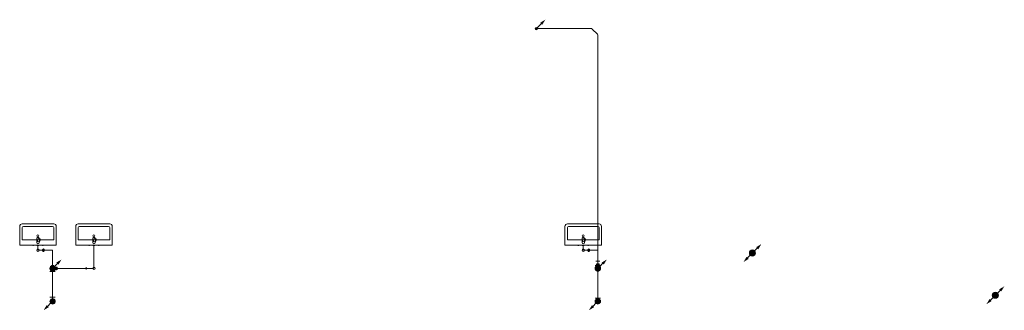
# Model space of a CAD drawing. Header units: millimetres. Extents: x -110 to 42753, y -17230 to 5732.
# Tile 5 of 5: x 21650 to 41874, y -234 to 5732. Entities that reach past the tile are written whole.
import ezdxf

# ---------------------------------------------------------------- set-up
doc = ezdxf.new("R2010")
doc.units = ezdxf.units.MM
for name, color, linetype in [('Dešťová voda', 7, 'Continuous'), ('Kanalizace', 7, 'Continuous'), ('Zdravotní technika', 7, 'Continuous')]:
    doc.layers.add(name, color=color, linetype=linetype)

# ---------------------------------------------------------------- blocks, each defined once
blk = doc.blocks.new('Koleno-Koleno Kanalizace D50-ID-52-8-29-224')
at = {"layer": 'Kanalizace', "color": 32, "lineweight": 5}
blk.add_line((25, 0), (29, 0), dxfattribs=at)
blk.add_circle((0, 0), 25, dxfattribs=at)
blk = doc.blocks.new('Segment trubky-Kanalizace D50-ID-52-8-29-5010')
at = {"layer": 'Kanalizace', "color": 32, "lineweight": 5}
blk.add_line((0, 0), (1097, 0), dxfattribs=at)
blk = doc.blocks.new('Koleno-Koleno Kanalizace D50-ID-52-8-29-4961')
at = {"layer": 'Kanalizace', "color": 32, "lineweight": 5}
for p, q in [((-12, 0), (0, 0)), ((0, 0), (9, -9))]:
    blk.add_line(p, q, dxfattribs=at)
blk = doc.blocks.new('Segment trubky-Kanalizace D50-ID-52-8-29-5024')
at = {"layer": 'Kanalizace', "color": 32, "lineweight": 5}
blk.add_line((0, 0), (107, -107), dxfattribs=at)
blk = doc.blocks.new('Koleno-Koleno Kanalizace D50-ID-52-8-29-5018')
at = {"layer": 'Kanalizace', "color": 32, "lineweight": 5}
for p, q in [((-9, 9), (0, 0)), ((0, 0), (0, -12))]:
    blk.add_line(p, q, dxfattribs=at)
blk = doc.blocks.new('Basin-Sink-Bidet-ID-52-8-29-1230')
at = {"layer": 'Zdravotní technika', "color": 7, "lineweight": 5}
for p, q in [((-325, 440), (325, 440)), ((-375, 0), (-375, 390)), ((-325, 110), (-325, 365)), ((-300, 390), (300, 390)), ((-25, 110), (-325, 110)), ((-25, 55), (-25, 143)), ((-23, 65), (4, 131)), ((25, 143), (25, 55)), ((25, 55), (50, 115))]:
    blk.add_line(p, q, dxfattribs=at)
for points in [[(375, 390), (375, 0), (-375, 0)], [(325, 365), (325, 110), (25, 110)], [(-93, -1), (-93, 0), (-108, 0), (-108, -1), (-93, -1)], [(-25, 143), (-22, 150), (-17, 156), (-11, 160), (-4, 163), (4, 163), (11, 160), (17, 156), (22, 150), (25, 143)], [(20, -1), (20, 0), (-20, 0), (-20, -1), (20, -1)], [(108, -1), (108, 0), (93, 0), (93, -1), (108, -1)]]:
    blk.add_lwpolyline(points, dxfattribs=at)
for centre, radius in [((0, 195), 20), ((0, 55), 25)]:
    blk.add_circle(centre, radius, dxfattribs=at)
for centre, radius, start, end in [((-325, 390), 50, 90, 180), ((325, 390), 50, 0, 90), ((-300, 365), 25, 90, 180), ((300, 365), 25, 0, 90), ((25, 118), 25, 353.8988, 147.7432)]:
    blk.add_arc(centre, radius, start, end, dxfattribs=at)
blk = doc.blocks.new('Basin-Sink-Bidet-ID-52-8-29-1224')
at = {"layer": 'Zdravotní technika', "color": 7, "lineweight": 5}
for p, q in [((-325, 440), (325, 440)), ((-375, 0), (-375, 390)), ((-325, 110), (-325, 365)), ((-300, 390), (300, 390)), ((-25, 110), (-325, 110)), ((-25, 55), (-25, 143)), ((-23, 65), (4, 131)), ((25, 143), (25, 55)), ((25, 55), (50, 115))]:
    blk.add_line(p, q, dxfattribs=at)
for points in [[(375, 390), (375, 0), (-375, 0)], [(325, 365), (325, 110), (25, 110)], [(-93, -1), (-93, 0), (-108, 0), (-108, -1), (-93, -1)], [(-25, 143), (-22, 150), (-17, 156), (-11, 160), (-4, 163), (4, 163), (11, 160), (17, 156), (22, 150), (25, 143)], [(20, -1), (20, 0), (-20, 0), (-20, -1), (20, -1)], [(108, -1), (108, 0), (93, 0), (93, -1), (108, -1)]]:
    blk.add_lwpolyline(points, dxfattribs=at)
for centre, radius in [((0, 195), 20), ((0, 55), 25)]:
    blk.add_circle(centre, radius, dxfattribs=at)
for centre, radius, start, end in [((-325, 390), 50, 90, 180), ((325, 390), 50, 0, 90), ((-300, 365), 25, 90, 180), ((300, 365), 25, 0, 90), ((25, 118), 25, 353.8988, 147.7432)]:
    blk.add_arc(centre, radius, start, end, dxfattribs=at)
blk = doc.blocks.new('Basin-Sink-Bidet-ID-52-8-29-1237')
at = {"layer": 'Zdravotní technika', "color": 7, "lineweight": 5}
for p, q in [((-325, 440), (325, 440)), ((-375, 0), (-375, 390)), ((-325, 110), (-325, 365)), ((-300, 390), (300, 390)), ((-25, 110), (-325, 110)), ((-25, 55), (-25, 143)), ((-23, 65), (4, 131)), ((25, 143), (25, 55)), ((25, 55), (50, 115))]:
    blk.add_line(p, q, dxfattribs=at)
for points in [[(375, 390), (375, 0), (-375, 0)], [(325, 365), (325, 110), (25, 110)], [(-93, -1), (-93, 0), (-108, 0), (-108, -1), (-93, -1)], [(-25, 143), (-22, 150), (-17, 156), (-11, 160), (-4, 163), (4, 163), (11, 160), (17, 156), (22, 150), (25, 143)], [(20, -1), (20, 0), (-20, 0), (-20, -1), (20, -1)], [(108, -1), (108, 0), (93, 0), (93, -1), (108, -1)]]:
    blk.add_lwpolyline(points, dxfattribs=at)
for centre, radius in [((0, 195), 20), ((0, 55), 25)]:
    blk.add_circle(centre, radius, dxfattribs=at)
for centre, radius, start, end in [((-325, 390), 50, 90, 180), ((325, 390), 50, 0, 90), ((-300, 365), 25, 90, 180), ((300, 365), 25, 0, 90), ((25, 118), 25, 353.8988, 147.7432)]:
    blk.add_arc(centre, radius, start, end, dxfattribs=at)
blk = doc.blocks.new('Konec potrubí-PipeEnd Dešťová voda D125-ID-52-8-29-1742')
at = {"layer": 'Dešťová voda', "lineweight": 5}
for points in [[(63, 0), (59, 19), (51, 37), (37, 51), (19, 59), (0, 63), (-19, 59), (-37, 51), (-51, 37), (-59, 19), (-63, 0), (-59, -19), (-51, -37), (-37, -51), (-19, -59), (0, -63), (19, -59), (37, -51), (51, -37), (59, -19)], [(-184, -184), (-120, -78), (-78, -120)]]:
    blk.add_hatch(color=174, dxfattribs=at).paths.add_polyline_path(points)
at = {"layer": 'Dešťová voda', "color": 174, "lineweight": 5}
for p, q in [((44, 44), (99, 99)), ((-99, -99), (-44, -44))]:
    blk.add_line(p, q, dxfattribs=at)
blk = doc.blocks.new('T-kus-T-kus Kanalizace D100-ID-52-8-29-277')
at = {"layer": 'Kanalizace', "color": 32, "lineweight": 5}
for q in [(0, 64), (0, 0)]:
    blk.add_line((0, 0), q, dxfattribs=at)
for points in [[(-52, 64), (-55, 64), (-52, 64), (-44, 63), (-32, 63), (-17, 63), (0, 63), (17, 63), (32, 63), (44, 63), (52, 64), (55, 64), (52, 64), (44, 65), (32, 65), (17, 65), (0, 65), (-17, 65), (-32, 65), (-44, 65), (-52, 64)], [(-52, -17), (-55, 0), (-52, 17), (-44, 32), (-32, 44), (-17, 52), (0, 55), (17, 52), (32, 44), (44, 32), (52, 17), (55, 0), (52, -17), (44, -32), (32, -44), (17, -52), (0, -55), (-17, -52), (-32, -44), (-44, -32), (-52, -17)], [(-52, -17), (-55, 0), (-52, 17), (-44, 32), (-32, 44), (-17, 52), (0, 55), (17, 52), (32, 44), (44, 32), (52, 17), (55, 0), (52, -17), (44, -32), (32, -44), (17, -52), (0, -55), (-17, -52), (-32, -44), (-44, -32), (-52, -17)]]:
    blk.add_lwpolyline(points, dxfattribs=at)
blk = doc.blocks.new('T-kus-T-kus Kanalizace D100-ID-52-8-29-4846')
at = {"layer": 'Kanalizace', "color": 32, "lineweight": 5}
for q in [(0, 74), (0, 0)]:
    blk.add_line((0, 0), q, dxfattribs=at)
for points in [[(-52, -17), (-55, 0), (-52, 17), (-45, 32), (-32, 44), (-17, 52), (0, 55), (17, 52), (32, 45), (44, 32), (52, 17), (55, 0), (52, -17), (45, -32), (32, -44), (17, -52), (0, -55), (-17, -52), (-32, -45), (-44, -32), (-52, -17)], [(-52, -17), (-55, 0), (-52, 17), (-45, 32), (-32, 44), (-17, 52), (0, 55), (17, 52), (32, 45), (44, 32), (52, 17), (55, 0), (52, -17), (45, -32), (32, -44), (17, -52), (0, -55), (-17, -52), (-32, -45), (-44, -32), (-52, -17)], [(-24, 79), (-25, 73), (-24, 68), (-20, 63), (-15, 59), (-8, 57), (0, 56), (8, 57), (15, 59), (20, 63), (24, 68), (25, 74), (24, 79), (20, 84), (14, 88), (7, 90), (0, 91), (-8, 90), (-15, 88), (-20, 84), (-24, 79)]]:
    blk.add_lwpolyline(points, dxfattribs=at)
blk = doc.blocks.new('Koleno-Koleno Kanalizace D100-ID-52-8-29-305')
at = {"layer": 'Kanalizace', "color": 32, "lineweight": 5}
blk.add_line((0, -55), (0, -60), dxfattribs=at)
blk.add_circle((0, 0), 55, dxfattribs=at)
blk = doc.blocks.new('Segment trubky-Kanalizace D50-ID-52-8-29-5384')
at = {"layer": 'Kanalizace', "color": 32, "lineweight": 5}
blk.add_line((0, 0), (1, -4637), dxfattribs=at)
blk = doc.blocks.new('Přechodka-redukce-Reducer Kanalizace D50-ID-52-8-29-361')
at = {"layer": 'Kanalizace', "color": 32, "lineweight": 5}
for p, q in [((40, 25), (-40, 25)), ((0, 25), (0, -25))]:
    blk.add_line(p, q, dxfattribs=at)
blk = doc.blocks.new('Segment trubky-Kanalizace D100-ID-52-8-29-334')
at = {"layer": 'Kanalizace', "color": 32, "lineweight": 5}
blk.add_line((0, 0), (0, -39), dxfattribs=at)
blk = doc.blocks.new('Segment trubky-Kanalizace D50-ID-52-8-29-5198')
at = {"layer": 'Kanalizace', "color": 32, "lineweight": 5}
blk.add_line((0, 0), (0, -71), dxfattribs=at)
blk = doc.blocks.new('Koleno-Koleno Kanalizace D50-ID-52-8-29-5206')
at = {"layer": 'Kanalizace', "color": 32, "lineweight": 5}
blk.add_line((0, 29), (0, 0), dxfattribs=at)
blk.add_circle((0, 0), 25, dxfattribs=at)
blk = doc.blocks.new('Koleno-Koleno Kanalizace D50-ID-52-8-29-5228')
at = {"layer": 'Kanalizace', "color": 32, "lineweight": 5}
blk.add_line((25, 0), (12, 0), dxfattribs=at)
blk.add_circle((0, 0), 25, dxfattribs=at)
blk = doc.blocks.new('Segment trubky-Kanalizace D50-ID-52-8-29-5360')
at = {"layer": 'Kanalizace', "color": 32, "lineweight": 5}
blk.add_line((0, 0), (105, 0), dxfattribs=at)
blk = doc.blocks.new('T-kus-T-kus Kanalizace D100-ID-52-8-29-5243')
at = {"layer": 'Kanalizace', "color": 32, "lineweight": 5}
for q in [(0, 60), (0, 0)]:
    blk.add_line((0, 0), q, dxfattribs=at)
for points in [[(-52, -17), (-55, 0), (-52, 17), (-44, 32), (-32, 44), (-17, 52), (0, 55), (17, 52), (32, 44), (44, 32), (52, 17), (55, 0), (52, -17), (44, -32), (32, -44), (17, -52), (0, -55), (-17, -52), (-32, -44), (-44, -32), (-52, -17)], [(-52, -17), (-55, 0), (-52, 17), (-44, 32), (-32, 44), (-17, 52), (0, 55), (17, 52), (32, 44), (44, 32), (52, 17), (55, 0), (52, -17), (44, -32), (32, -44), (17, -52), (0, -55), (-17, -52), (-32, -44), (-44, -32), (-52, -17)], [(-24, 60), (-25, 60), (-24, 60), (-20, 60), (-15, 59), (-8, 59), (0, 59), (8, 59), (15, 59), (20, 60), (24, 60), (25, 60), (24, 60), (20, 60), (15, 60), (8, 61), (0, 61), (-8, 61), (-15, 60), (-20, 60), (-24, 60)]]:
    blk.add_lwpolyline(points, dxfattribs=at)
blk = doc.blocks.new('T-kus-T-kus Kanalizace D100-ID-52-8-29-5770')
at = {"layer": 'Kanalizace', "color": 32, "lineweight": 5}
for q in [(0, 0), (74, 0)]:
    blk.add_line((0, 0), q, dxfattribs=at)
for points in [[(-17, 52), (0, 55), (17, 52), (32, 45), (44, 32), (52, 17), (55, 0), (52, -17), (45, -32), (32, -44), (17, -52), (0, -55), (-17, -52), (-32, -45), (-44, -32), (-52, -17), (-55, 0), (-52, 17), (-45, 32), (-32, 44), (-17, 52)], [(-17, 52), (0, 55), (17, 52), (32, 45), (44, 32), (52, 17), (55, 0), (52, -17), (45, -32), (32, -44), (17, -52), (0, -55), (-17, -52), (-32, -45), (-44, -32), (-52, -17), (-55, 0), (-52, 17), (-45, 32), (-32, 44), (-17, 52)], [(79, 24), (74, 25), (68, 24), (63, 20), (59, 15), (57, 8), (56, 0), (57, -8), (59, -15), (63, -20), (68, -24), (74, -25), (79, -24), (84, -20), (88, -15), (90, -8), (91, 0), (90, 8), (88, 15), (84, 20), (79, 24)]]:
    blk.add_lwpolyline(points, dxfattribs=at)
blk = doc.blocks.new('Koleno-Koleno Kanalizace D100-ID-52-8-29-169')
at = {"layer": 'Kanalizace', "color": 32, "lineweight": 5}
blk.add_line((0, -55), (0, -60), dxfattribs=at)
blk.add_circle((0, 0), 55, dxfattribs=at)
blk = doc.blocks.new('Koleno-Koleno Kanalizace D50-ID-52-8-29-5293')
at = {"layer": 'Kanalizace', "color": 32, "lineweight": 5}
blk.add_line((24, 0), (12, 0), dxfattribs=at)
blk.add_lwpolyline([(-14, -24), (-9, -25), (-3, -24), (2, -20), (6, -15), (8, -8), (9, 0), (8, 8), (6, 15), (2, 20), (-3, 24), (-9, 25), (-14, 24), (-19, 20), (-23, 15), (-26, 8), (-26, 0), (-26, -8), (-23, -15), (-19, -20), (-14, -24)], dxfattribs=at)
blk = doc.blocks.new('Segment trubky-Kanalizace D50-ID-52-8-29-6176')
at = {"layer": 'Kanalizace', "color": 32, "lineweight": 5}
blk.add_line((0, 0), (136, 0), dxfattribs=at)
blk = doc.blocks.new('Koleno-Koleno Kanalizace D50-ID-52-8-29-5357')
at = {"layer": 'Kanalizace', "color": 32, "lineweight": 5}
for p, q in [((-30, 0), (0, 0)), ((0, 0), (0, -30))]:
    blk.add_line(p, q, dxfattribs=at)
blk = doc.blocks.new('Segment trubky-Kanalizace D50-ID-52-8-29-6185')
at = {"layer": 'Kanalizace', "color": 32, "lineweight": 5}
blk.add_line((0, 0), (-1, -285), dxfattribs=at)
blk = doc.blocks.new('Začátek potrubí-PipeStart Kanalizace D100-ID-52-8-29-110')
at = {"layer": 'Kanalizace', "lineweight": 5}
for points in [[(55, 0), (52, 17), (44, 32), (32, 44), (17, 52), (0, 55), (-17, 52), (-32, 44), (-44, 32), (-52, 17), (-55, 0), (-52, -17), (-44, -32), (-32, -44), (-17, -52), (0, -55), (17, -52), (32, -44), (44, -32), (52, -17)], [(-184, -184), (-120, -78), (-78, -120)]]:
    blk.add_hatch(color=32, dxfattribs=at).paths.add_polyline_path(points)
at = {"layer": 'Kanalizace', "color": 32, "lineweight": 5}
blk.add_line((-99, -99), (-39, -39), dxfattribs=at)
blk = doc.blocks.new('Koleno-Koleno Kanalizace D100-ID-52-8-29-6041')
at = {"layer": 'Kanalizace', "color": 32, "lineweight": 5}
blk.add_line((0, 0), (0, 59), dxfattribs=at)
blk.add_lwpolyline([(-52, -17), (-55, 0), (-52, 17), (-44, 32), (-32, 44), (-17, 52), (0, 55), (17, 52), (32, 44), (44, 32), (52, 17), (55, 0), (52, -17), (44, -32), (32, -44), (17, -52), (0, -55), (-17, -52), (-32, -44), (-44, -32), (-52, -17)], dxfattribs=at)
blk = doc.blocks.new('Segment trubky-Kanalizace D50-ID-52-8-29-3392')
at = {"layer": 'Kanalizace', "color": 32, "lineweight": 5}
blk.add_line((0, 0), (0, -445), dxfattribs=at)
blk = doc.blocks.new('Koleno-Koleno Kanalizace D50-ID-52-8-29-4313')
at = {"layer": 'Kanalizace', "color": 32, "lineweight": 5}
blk.add_line((0, 29), (0, 0), dxfattribs=at)
blk.add_circle((0, 0), 25, dxfattribs=at)
blk = doc.blocks.new('Koleno-Koleno Kanalizace D50-ID-52-8-29-4549')
at = {"layer": 'Kanalizace', "color": 32, "lineweight": 5}
blk.add_line((-25, 0), (-12, 0), dxfattribs=at)
blk.add_circle((0, 0), 25, dxfattribs=at)
blk = doc.blocks.new('Segment trubky-Kanalizace D50-ID-52-8-29-5312')
at = {"layer": 'Kanalizace', "color": 32, "lineweight": 5}
blk.add_line((0, 0), (-104, 0), dxfattribs=at)
blk = doc.blocks.new('Koleno-Koleno Kanalizace D50-ID-52-8-29-5331')
at = {"layer": 'Kanalizace', "color": 32, "lineweight": 5}
for p, q in [((0, 0), (-12, 0)), ((8, 0), (0, 0))]:
    blk.add_line(p, q, dxfattribs=at)
blk = doc.blocks.new('Segment trubky-Kanalizace D50-ID-52-8-29-5760')
at = {"layer": 'Kanalizace', "color": 32, "lineweight": 5}
blk.add_line((0, 0), (-12, 0), dxfattribs=at)
blk = doc.blocks.new('Koleno-Koleno Kanalizace D50-ID-52-8-29-5911')
at = {"layer": 'Kanalizace', "color": 32, "lineweight": 5}
blk.add_line((0, 0), (0, 0), dxfattribs=at)
blk.add_line((0, 0), (0, 0), dxfattribs=at)
blk = doc.blocks.new('Segment trubky-Kanalizace D50-ID-52-8-29-5924')
at = {"layer": 'Kanalizace', "color": 32, "lineweight": 5}
blk.add_line((0, 0), (-12, 0), dxfattribs=at)
blk = doc.blocks.new('Koleno-Koleno Kanalizace D50-ID-52-8-29-5933')
at = {"layer": 'Kanalizace', "color": 32, "lineweight": 5}
blk.add_line((1, 0), (-1, 0), dxfattribs=at)
blk.add_lwpolyline([(0, -24), (1, -25), (1, -24), (1, -20), (2, -15), (2, -8), (2, 0), (2, 8), (2, 15), (1, 20), (1, 24), (0, 25), (0, 24), (0, 20), (-1, 15), (-1, 8), (-1, 0), (-1, -8), (-1, -15), (0, -20), (0, -24)], dxfattribs=at)
blk = doc.blocks.new('Segment trubky-Kanalizace D50-ID-52-8-29-5946')
at = {"layer": 'Kanalizace', "color": 32, "lineweight": 5}
blk.add_line((0, 0), (-599, -1), dxfattribs=at)
blk = doc.blocks.new('Koleno-Koleno Kanalizace D50-ID-52-8-29-6099')
at = {"layer": 'Kanalizace', "color": 32, "lineweight": 5}
blk.add_line((-6, 0), (-8, 0), dxfattribs=at)
blk.add_lwpolyline([(10, -24), (11, -25), (12, -24), (12, -20), (13, -15), (13, -8), (13, 0), (13, 8), (13, 15), (12, 20), (11, 24), (11, 25), (10, 24), (9, 20), (9, 15), (8, 8), (8, 0), (8, -8), (9, -15), (9, -20), (10, -24)], dxfattribs=at)
blk = doc.blocks.new('Segment trubky-Kanalizace D50-ID-52-8-29-6144')
at = {"layer": 'Kanalizace', "color": 32, "lineweight": 5}
blk.add_line((0, 0), (0, 0), dxfattribs=at)
blk = doc.blocks.new('Segment trubky-Kanalizace D100-ID-52-8-29-6324')
at = {"layer": 'Kanalizace', "color": 32, "lineweight": 5}
blk.add_line((0, 0), (0, 24), dxfattribs=at)
blk = doc.blocks.new('Koleno-Koleno Kanalizace D100-ID-52-8-29-6311')
at = {"layer": 'Kanalizace', "color": 32, "lineweight": 5}
blk.add_line((0, 0), (0, 0), dxfattribs=at)
blk.add_lwpolyline([(-52, 0), (-55, 0), (-52, 1), (-44, 1), (-32, 1), (-17, 1), (0, 1), (17, 1), (32, 1), (45, 1), (52, 1), (55, 0), (52, 0), (44, 0), (32, 0), (17, 0), (0, 0), (-17, 0), (-32, 0), (-45, 0), (-52, 0)], dxfattribs=at)
blk = doc.blocks.new('Segment trubky-Kanalizace D100-ID-52-8-29-6345')
at = {"layer": 'Kanalizace', "color": 32, "lineweight": 5}
blk.add_line((0, 0), (0, 526), dxfattribs=at)
blk = doc.blocks.new('Koleno-Koleno Kanalizace D100-ID-52-8-29-6332')
at = {"layer": 'Kanalizace', "color": 32, "lineweight": 5}
blk.add_line((0, 0), (0, 0), dxfattribs=at)
blk.add_lwpolyline([(-52, 0), (-55, 0), (-52, 0), (-44, 0), (-32, 0), (-17, 0), (0, 0), (17, 0), (32, 0), (44, 0), (52, 0), (55, 0), (52, 0), (44, 0), (32, 0), (17, 0), (0, 0), (-17, 0), (-32, 0), (-44, 0), (-52, 0)], dxfattribs=at)
blk = doc.blocks.new('Segment trubky-Kanalizace D100-ID-52-8-29-6355')
at = {"layer": 'Kanalizace', "color": 32, "lineweight": 5}
blk.add_line((0, 0), (0, 4), dxfattribs=at)
blk = doc.blocks.new('Segment trubky-Kanalizace D50-ID-52-8-29-3441')
at = {"layer": 'Kanalizace', "color": 32, "lineweight": 5}
blk.add_line((0, 0), (0, -71), dxfattribs=at)
blk = doc.blocks.new('Koleno-Koleno Kanalizace D50-ID-52-8-29-3539')
at = {"layer": 'Kanalizace', "color": 32, "lineweight": 5}
blk.add_line((0, 29), (0, 0), dxfattribs=at)
blk.add_circle((0, 0), 25, dxfattribs=at)
blk = doc.blocks.new('Koleno-Koleno Kanalizace D50-ID-52-8-29-4650')
at = {"layer": 'Kanalizace', "color": 32, "lineweight": 5}
blk.add_line((25, 0), (12, 0), dxfattribs=at)
blk.add_circle((0, 0), 25, dxfattribs=at)
blk = doc.blocks.new('Segment trubky-Kanalizace D50-ID-52-8-29-5462')
at = {"layer": 'Kanalizace', "color": 32, "lineweight": 5}
blk.add_line((0, 0), (104, 0), dxfattribs=at)
blk = doc.blocks.new('Koleno-Koleno Kanalizace D50-ID-52-8-29-5442')
at = {"layer": 'Kanalizace', "color": 32, "lineweight": 5}
blk.add_line((24, 0), (12, 0), dxfattribs=at)
blk.add_lwpolyline([(-14, -24), (-8, -25), (-3, -24), (2, -20), (6, -15), (9, -8), (9, 0), (9, 8), (6, 15), (2, 20), (-3, 24), (-8, 25), (-14, 24), (-19, 20), (-23, 15), (-26, 8), (-26, 0), (-26, -8), (-23, -15), (-19, -20), (-14, -24)], dxfattribs=at)
blk = doc.blocks.new('Segment trubky-Kanalizace D50-ID-52-8-29-4979')
at = {"layer": 'Kanalizace', "color": 32, "lineweight": 5}
blk.add_line((0, 0), (136, 0), dxfattribs=at)
blk = doc.blocks.new('Koleno-Koleno Kanalizace D50-ID-52-8-29-4895')
at = {"layer": 'Kanalizace', "color": 32, "lineweight": 5}
for p, q in [((-30, 0), (0, 0)), ((0, 0), (0, -30))]:
    blk.add_line(p, q, dxfattribs=at)
blk = doc.blocks.new('Segment trubky-Kanalizace D50-ID-52-8-29-5407')
at = {"layer": 'Kanalizace', "color": 32, "lineweight": 5}
blk.add_line((0, 0), (1, -254), dxfattribs=at)
blk = doc.blocks.new('Koleno-Koleno Kanalizace D50-ID-52-8-29-4987')
at = {"layer": 'Kanalizace', "color": 32, "lineweight": 5}
blk.add_line((0, -6), (0, -8), dxfattribs=at)
blk.add_lwpolyline([(24, 10), (25, 11), (24, 12), (20, 12), (15, 13), (8, 13), (0, 13), (-8, 13), (-15, 13), (-20, 12), (-24, 11), (-25, 11), (-24, 10), (-20, 9), (-15, 9), (-8, 8), (0, 8), (8, 8), (15, 9), (20, 9), (24, 10)], dxfattribs=at)
blk = doc.blocks.new('Segment trubky-Kanalizace D50-ID-52-8-29-5415')
at = {"layer": 'Kanalizace', "color": 32, "lineweight": 5}
blk.add_line((0, 0), (0, 0), dxfattribs=at)
blk = doc.blocks.new('Začátek potrubí-PipeStart Kanalizace D100-ID-52-8-29-265')
at = {"layer": 'Kanalizace', "lineweight": 5}
for points in [[(55, 0), (52, 17), (44, 32), (32, 44), (17, 52), (0, 55), (-17, 52), (-32, 44), (-44, 32), (-52, 17), (-55, 0), (-52, -17), (-44, -32), (-32, -44), (-17, -52), (0, -55), (17, -52), (32, -44), (44, -32), (52, -17)], [(-184, -184), (-120, -78), (-78, -120)]]:
    blk.add_hatch(color=32, dxfattribs=at).paths.add_polyline_path(points)
at = {"layer": 'Kanalizace', "color": 32, "lineweight": 5}
blk.add_line((-99, -99), (-39, -39), dxfattribs=at)
blk = doc.blocks.new('Koleno-Koleno Kanalizace D100-ID-52-8-29-302')
at = {"layer": 'Kanalizace', "color": 32, "lineweight": 5}
blk.add_line((0, 0), (0, 60), dxfattribs=at)
blk.add_lwpolyline([(-52, -17), (-55, 0), (-52, 17), (-44, 32), (-32, 44), (-17, 52), (0, 55), (17, 52), (32, 44), (44, 32), (52, 17), (55, 0), (52, -17), (44, -32), (32, -44), (17, -52), (0, -55), (-17, -52), (-32, -44), (-44, -32), (-52, -17)], dxfattribs=at)
blk = doc.blocks.new('Segment trubky-Kanalizace D100-ID-52-8-29-6410')
at = {"layer": 'Kanalizace', "color": 32, "lineweight": 5}
blk.add_line((0, 0), (0, -4), dxfattribs=at)
blk = doc.blocks.new('Koleno-Koleno Kanalizace D100-ID-52-8-29-6396')
at = {"layer": 'Kanalizace', "color": 32, "lineweight": 5}
blk.add_line((0, 0), (0, 0), dxfattribs=at)
blk.add_line((0, 0), (0, 0), dxfattribs=at)
blk = doc.blocks.new('Segment trubky-Kanalizace D100-ID-52-8-29-6431')
at = {"layer": 'Kanalizace', "color": 32, "lineweight": 5}
blk.add_line((0, 0), (0, -545), dxfattribs=at)
blk = doc.blocks.new('Koleno-Koleno Kanalizace D100-ID-52-8-29-6418')
at = {"layer": 'Kanalizace', "color": 32, "lineweight": 5}
blk.add_line((0, 1), (0, 54), dxfattribs=at)
blk.add_lwpolyline([(-52, -1), (-55, -1), (-52, -1), (-44, -1), (-32, -1), (-17, -1), (0, -1), (17, -1), (32, -1), (44, -1), (52, -1), (55, -1), (52, -1), (44, -1), (32, -1), (17, -1), (0, -1), (-17, -1), (-32, -1), (-44, -1), (-52, -1)], dxfattribs=at)
blk = doc.blocks.new('Segment trubky-Kanalizace D100-ID-52-8-29-6439')
at = {"layer": 'Kanalizace', "color": 32, "lineweight": 5}
blk.add_line((0, 0), (0, -4), dxfattribs=at)
blk = doc.blocks.new('Konec potrubí-PipeEnd Dešťová voda D125-ID-52-8-29-4611')
at = {"layer": 'Dešťová voda', "lineweight": 5}
for points in [[(63, 0), (59, 19), (51, 37), (37, 51), (19, 59), (0, 63), (-19, 59), (-37, 51), (-51, 37), (-59, 19), (-63, 0), (-59, -19), (-51, -37), (-37, -51), (-19, -59), (0, -63), (19, -59), (37, -51), (51, -37), (59, -19)], [(-184, -184), (-120, -78), (-78, -120)]]:
    blk.add_hatch(color=174, dxfattribs=at).paths.add_polyline_path(points)
at = {"layer": 'Dešťová voda', "color": 174, "lineweight": 5}
for p, q in [((44, 44), (99, 99)), ((-99, -99), (-44, -44))]:
    blk.add_line(p, q, dxfattribs=at)
blk = doc.blocks.new('Začátek potrubí-PipeStart Kanalizace D50-ID-52-8-29-136')
at = {"layer": 'Kanalizace', "lineweight": 5}
for points in [[(25, 0), (24, 8), (20, 15), (15, 20), (8, 24), (0, 25), (-8, 24), (-15, 20), (-20, 15), (-24, 8), (-25, 0), (-24, -8), (-20, -15), (-15, -20), (-8, -24), (0, -25), (8, -24), (15, -20), (20, -15), (24, -8)], [(184, 184), (120, 78), (78, 120)]]:
    blk.add_hatch(color=32, dxfattribs=at).paths.add_polyline_path(points)
at = {"layer": 'Kanalizace', "color": 32, "lineweight": 5}
blk.add_line((99, 99), (18, 18), dxfattribs=at)
blk.add_circle((0, 0), 25, dxfattribs=at)
blk = doc.blocks.new('Začátek potrubí-PipeStart Kanalizace D50-ID-52-8-29-136-7')
at = {"layer": 'Dešťová voda', "lineweight": 5}
for points in [[(9491, -5474), (9488, -5454), (9479, -5437), (9465, -5423), (9448, -5414), (9428, -5411), (9409, -5414), (9392, -5423), (9378, -5437), (9369, -5454), (9366, -5474), (9369, -5493), (9378, -5510), (9392, -5524), (9409, -5533), (9428, -5536), (9448, -5533), (9465, -5524), (9479, -5510), (9488, -5493)], [(9612, -5290), (9549, -5396), (9506, -5353)]]:
    blk.add_hatch(color=174, dxfattribs=at).paths.add_polyline_path(points)
at = {"layer": 'Dešťová voda', "color": 174, "lineweight": 5}
for p, q in [((9527, -5375), (9473, -5429)), ((9384, -5518), (9330, -5573))]:
    blk.add_line(p, q, dxfattribs=at)
blk.add_circle((9428, -5474), 62.5, dxfattribs=at)
blk = doc.blocks.new('Začátek potrubí-PipeStart Kanalizace D50-ID-52-8-29-136-8')
at = {"layer": 'Kanalizace', "lineweight": 5}
for points in [[(1447, -4740), (1384, -4846), (1341, -4803)], [(1318, -4924), (1316, -4907), (1308, -4891), (1296, -4879), (1280, -4871), (1263, -4869), (1246, -4871), (1231, -4879), (1219, -4891), (1211, -4907), (1208, -4924), (1211, -4941), (1219, -4956), (1231, -4968), (1246, -4976), (1263, -4979), (1280, -4976), (1296, -4968), (1308, -4956), (1316, -4941)]]:
    blk.add_hatch(color=32, dxfattribs=at).paths.add_polyline_path(points)
at = {"layer": 'Kanalizace', "color": 32, "lineweight": 5}
blk.add_line((1362, -4825), (1302, -4885), dxfattribs=at)
blk.add_circle((1263, -4924), 55, dxfattribs=at)
blk = doc.blocks.new('Začátek potrubí-PipeStart Kanalizace D50-ID-52-8-29-136-12')
at = {"layer": 'Kanalizace', "lineweight": 5}
for points in [[(-9753, -4740), (-9816, -4846), (-9859, -4803)], [(-9882, -4924), (-9884, -4907), (-9892, -4891), (-9904, -4879), (-9920, -4871), (-9937, -4869), (-9954, -4871), (-9969, -4879), (-9981, -4891), (-9989, -4907), (-9992, -4924), (-9989, -4941), (-9981, -4956), (-9969, -4968), (-9954, -4976), (-9937, -4979), (-9920, -4976), (-9904, -4968), (-9892, -4956), (-9884, -4941)]]:
    blk.add_hatch(color=32, dxfattribs=at).paths.add_polyline_path(points)
at = {"layer": 'Kanalizace', "color": 32, "lineweight": 5}
blk.add_line((-9838, -4825), (-9898, -4885), dxfattribs=at)
blk.add_circle((-9937, -4924), 55, dxfattribs=at)
blk = doc.blocks.new('Začátek potrubí-PipeStart Kanalizace D50-ID-52-8-29-136-15')
at = {"layer": 'Dešťová voda', "lineweight": 5}
for points in [[(4622, -4424), (4558, -4530), (4516, -4487)], [(4501, -4607), (4498, -4588), (4489, -4571), (4475, -4557), (4457, -4548), (4438, -4545), (4419, -4548), (4401, -4557), (4388, -4571), (4379, -4588), (4376, -4607), (4379, -4627), (4388, -4644), (4401, -4658), (4419, -4667), (4438, -4670), (4457, -4667), (4475, -4658), (4489, -4644), (4498, -4627)]]:
    blk.add_hatch(color=174, dxfattribs=at).paths.add_polyline_path(points)
at = {"layer": 'Dešťová voda', "color": 174, "lineweight": 5}
for p, q in [((4537, -4508), (4482, -4563)), ((4394, -4652), (4339, -4707))]:
    blk.add_line(p, q, dxfattribs=at)
blk.add_circle((4438, -4607), 62.5, dxfattribs=at)

msp = doc.modelspace()

# ---------------------------------------------------------------- block references
at = {"layer": 'Dešťová voda', "color": 174, "lineweight": 5}
for name, p in [('Konec potrubí-PipeEnd Dešťová voda D125-ID-52-8-29-4611', (36700, 941)), ('Začátek potrubí-PipeStart Kanalizace D50-ID-52-8-29-136-15', (32262, 5549)), ('Začátek potrubí-PipeStart Kanalizace D50-ID-52-8-29-136-7', (32262, 5549)), ('Konec potrubí-PipeEnd Dešťová voda D125-ID-52-8-29-1742', (41690, 75))]:
    msp.add_blockref(name, p, dxfattribs=at)
at = {"layer": 'Kanalizace', "color": 32, "lineweight": 5}
for name, p in [('Začátek potrubí-PipeStart Kanalizace D50-ID-52-8-29-136', (32262, 5549)), ('Koleno-Koleno Kanalizace D50-ID-52-8-29-224', (32262, 5549)), ('Segment trubky-Kanalizace D50-ID-52-8-29-5010', (32291, 5549)), ('Koleno-Koleno Kanalizace D50-ID-52-8-29-4961', (33400, 5549)), ('Segment trubky-Kanalizace D50-ID-52-8-29-5024', (33409, 5540)), ('Koleno-Koleno Kanalizace D50-ID-52-8-29-5018', (33525, 5424)), ('Segment trubky-Kanalizace D50-ID-52-8-29-5384', (33525, 5411)), ('Koleno-Koleno Kanalizace D50-ID-52-8-29-5206', (22025, 1000)), ('Koleno-Koleno Kanalizace D50-ID-52-8-29-5228', (22025, 1000)), ('Segment trubky-Kanalizace D50-ID-52-8-29-5198', (22025, 1100)), ('Koleno-Koleno Kanalizace D50-ID-52-8-29-5293', (22147, 1000)), ('Segment trubky-Kanalizace D50-ID-52-8-29-3392', (23175, 1100)), ('Koleno-Koleno Kanalizace D50-ID-52-8-29-3539', (33225, 1000)), ('Koleno-Koleno Kanalizace D50-ID-52-8-29-4650', (33225, 1000)), ('Segment trubky-Kanalizace D50-ID-52-8-29-3441', (33225, 1100)), ('Koleno-Koleno Kanalizace D50-ID-52-8-29-5442', (33346, 1000)), ('Segment trubky-Kanalizace D50-ID-52-8-29-5360', (22034, 1000)), ('Segment trubky-Kanalizace D50-ID-52-8-29-6176', (22159, 1000)), ('Koleno-Koleno Kanalizace D50-ID-52-8-29-5357', (22326, 1000)), ('Segment trubky-Kanalizace D50-ID-52-8-29-6185', (22326, 970)), ('Segment trubky-Kanalizace D50-ID-52-8-29-5462', (33233, 1000)), ('Segment trubky-Kanalizace D50-ID-52-8-29-4979', (33358, 1000)), ('Koleno-Koleno Kanalizace D50-ID-52-8-29-4895', (33524, 1000)), ('Segment trubky-Kanalizace D50-ID-52-8-29-5407', (33524, 970)), ('Začátek potrubí-PipeStart Kanalizace D50-ID-52-8-29-136-12', (32262, 5549)), ('T-kus-T-kus Kanalizace D100-ID-52-8-29-5243', (22325, 625)), ('T-kus-T-kus Kanalizace D100-ID-52-8-29-5770', (22325, 625)), ('Koleno-Koleno Kanalizace D100-ID-52-8-29-169', (22325, 625)), ('Koleno-Koleno Kanalizace D50-ID-52-8-29-6099', (22406, 625)), ('Segment trubky-Kanalizace D50-ID-52-8-29-6144', (22398, 625)), ('Segment trubky-Kanalizace D50-ID-52-8-29-5946', (23016, 626)), ('Koleno-Koleno Kanalizace D50-ID-52-8-29-5933', (23016, 626)), ('Segment trubky-Kanalizace D50-ID-52-8-29-5924', (23029, 626)), ('Koleno-Koleno Kanalizace D50-ID-52-8-29-5911', (23029, 626)), ('Segment trubky-Kanalizace D50-ID-52-8-29-5760', (23042, 626)), ('Koleno-Koleno Kanalizace D50-ID-52-8-29-5331', (23054, 626)), ('Segment trubky-Kanalizace D50-ID-52-8-29-5312', (23167, 626)), ('Koleno-Koleno Kanalizace D50-ID-52-8-29-4313', (23175, 626)), ('Koleno-Koleno Kanalizace D50-ID-52-8-29-4549', (23175, 626)), ('Začátek potrubí-PipeStart Kanalizace D50-ID-52-8-29-136-8', (32262, 5549)), ('T-kus-T-kus Kanalizace D100-ID-52-8-29-4846', (33525, 625)), ('T-kus-T-kus Kanalizace D100-ID-52-8-29-277', (33525, 625)), ('Koleno-Koleno Kanalizace D100-ID-52-8-29-305', (33525, 625)), ('Přechodka-redukce-Reducer Kanalizace D50-ID-52-8-29-361', (33526, 749)), ('Koleno-Koleno Kanalizace D50-ID-52-8-29-4987', (33525, 706)), ('Segment trubky-Kanalizace D50-ID-52-8-29-5415', (33525, 698)), ('Segment trubky-Kanalizace D100-ID-52-8-29-334', (33526, 724)), ('Koleno-Koleno Kanalizace D100-ID-52-8-29-6332', (22325, 561)), ('Segment trubky-Kanalizace D100-ID-52-8-29-6355', (22325, 561)), ('Segment trubky-Kanalizace D100-ID-52-8-29-6345', (22325, 34)), ('Segment trubky-Kanalizace D100-ID-52-8-29-6410', (33525, 565)), ('Koleno-Koleno Kanalizace D100-ID-52-8-29-6396', (33525, 561)), ('Segment trubky-Kanalizace D100-ID-52-8-29-6431', (33525, 561)), ('Začátek potrubí-PipeStart Kanalizace D100-ID-52-8-29-110', (22325, -50)), ('Koleno-Koleno Kanalizace D100-ID-52-8-29-6311', (22325, 34)), ('Koleno-Koleno Kanalizace D100-ID-52-8-29-6041', (22325, -50)), ('Segment trubky-Kanalizace D100-ID-52-8-29-6324', (22325, 9)), ('Začátek potrubí-PipeStart Kanalizace D100-ID-52-8-29-265', (33525, -50)), ('Koleno-Koleno Kanalizace D100-ID-52-8-29-6418', (33525, 15)), ('Koleno-Koleno Kanalizace D100-ID-52-8-29-302', (33525, -50)), ('Segment trubky-Kanalizace D100-ID-52-8-29-6439', (33525, 14))]:
    msp.add_blockref(name, p, dxfattribs=at)
at = {"layer": 'Zdravotní technika', "color": 7, "lineweight": 5}
for name, p in [('Basin-Sink-Bidet-ID-52-8-29-1230', (22025, 1100)), ('Basin-Sink-Bidet-ID-52-8-29-1224', (23175, 1100)), ('Basin-Sink-Bidet-ID-52-8-29-1237', (33225, 1100))]:
    msp.add_blockref(name, p, dxfattribs=at)

doc.saveas('drawing.dxf')
